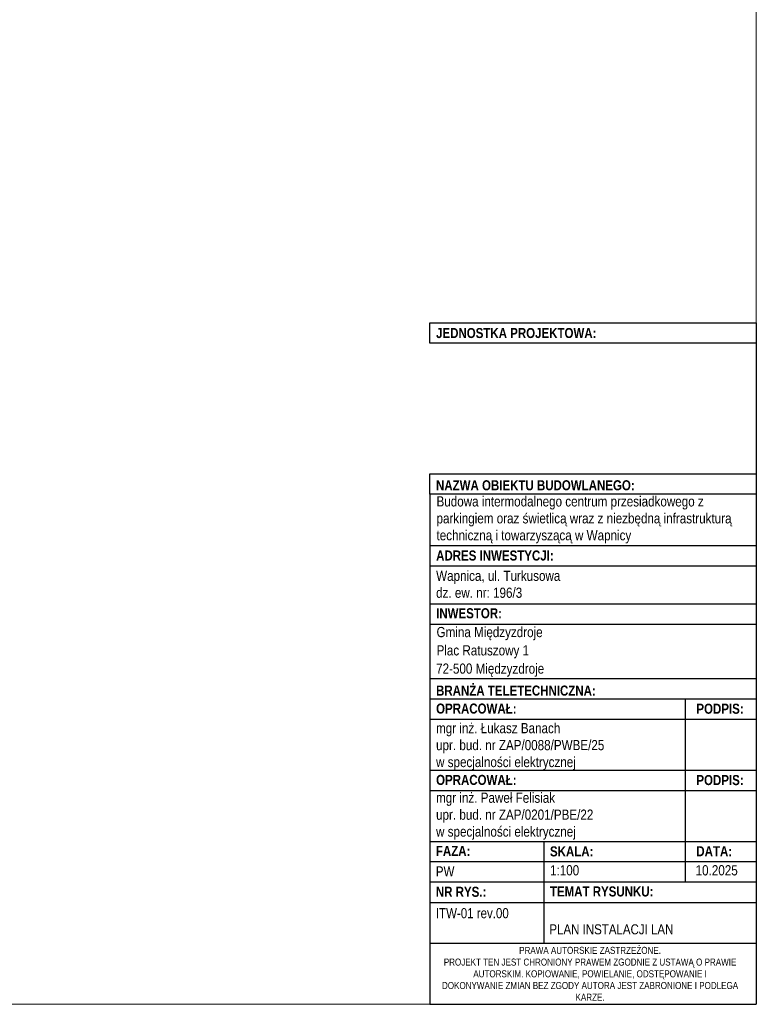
# Model space of a CAD drawing. Header units: metres. Extents: x 10441 to 19716, y -6570 to 1447.
# Tile 41 of 50: x 18266 to 19716, y -6570 to -4631. Entities that reach past the tile are written whole.
import ezdxf

# ---------------------------------------------------------------- set-up
doc = ezdxf.new("R2010")
doc.units = ezdxf.units.M
doc.header["$MEASUREMENT"] = 0
doc.layers.add('#elektryczne', color=8, linetype='Continuous', lineweight=20)
doc.layers.add('A_TABELKA', color=8, linetype='Continuous', lineweight=0)
doc.layers.add('2D - Rysunki i Obrazki', color=8, linetype='Continuous')
doc.styles.add('ARIAL', font='arial.ttf')
doc.styles.add('GENERATED_STYLE_1', font='arial.ttf')
doc.styles.add('GENERATED_STYLE_2', font='ARIALN.TTF')

msp = doc.modelspace()

# ---------------------------------------------------------------- linework, layer by layer
at = {"layer": '#elektryczne', "color": 0, "linetype": 'Continuous', "lineweight": 18}
msp.add_lwpolyline([(13875.9, -6570.3), (13875.9, -2470.3), (19715.9, -2470.3), (19715.9, -6570.3)], close=True, dxfattribs=at)
at = {"layer": '2D - Rysunki i Obrazki', "color": 0, "linetype": 'Continuous', "ltscale": 0.1}
for p, q in [((19715.9, -5228.6), (19715.9, -6570.3)), ((19073.5, -5565.6), (19073.5, -6570.3)), ((19073.6, -5666.7), (19715.9, -5666.7)), ((19073.6, -5706.8), (19715.9, -5706.8)), ((19073.6, -5781.6), (19716, -5781.6)), ((19073.6, -5821.8), (19715.9, -5821.8)), ((19073.6, -5928.5), (19716, -5928.5)), ((19073.6, -5928.5), (19716, -5928.5)), ((19073.6, -5968.7), (19715.9, -5968.7)), ((19575.8, -5968.7), (19575.8, -6329.4)), ((19073.6, -6008.8), (19715.9, -6008.8)), ((19073.6, -6109.2), (19715.9, -6109.2)), ((19073.6, -6109.2), (19715.9, -6109.2)), ((19073.6, -6109.2), (19715.9, -6109.2)), ((19073.6, -6149.3), (19715.9, -6149.3)), ((19073.6, -6149.3), (19715.9, -6149.3)), ((19073.6, -6249.7), (19715.9, -6249.7)), ((19073.6, -6249.7), (19715.9, -6249.7)), ((19073.6, -6249.7), (19715.9, -6249.7)), ((19073.6, -6249.7), (19715.9, -6249.7)), ((19297.7, -6249.7), (19297.7, -6449.9)), ((19073.6, -6289.3), (19715.9, -6289.3)), ((19073.6, -6329.4), (19715.9, -6329.4)), ((19297.7, -6329.3), (19297.7, -6449.8)), ((19073.5, -6369.5), (19715.9, -6369.5)), ((19073.5, -6449.8), (19715.9, -6449.8)), ((19073.5, -6449.8), (19715.9, -6449.8)), ((19073.5, -6570.3), (19715.9, -6570.3))]:
    msp.add_line(p, q, dxfattribs=at)
at = {"layer": '2D - Rysunki i Obrazki', "color": 0, "linetype": 'Continuous', "ltscale": 0.1, "flags": 128}
for points in [[(19073.6, -5228.6), (19715.9, -5228.6), (19715.9, -5268.7), (19073.6, -5268.7)], [(19073.5, -5525.5), (19715.9, -5525.5), (19715.9, -5565.6), (19073.5, -5565.6)]]:
    msp.add_lwpolyline(points, close=True, dxfattribs=at)

# ---------------------------------------------------------------- texts
at = {"layer": '2D - Rysunki i Obrazki', "color": 0, "linetype": 'Continuous', "attachment_point": 7}
for s, insert, char_height, style in [('\\A1;{\\fArial Narrow|b1|i0|c238|p34;JEDNOSTKA PROJEKTOWA:}', (19085.7, -5258.6), 19.765, 'GENERATED_STYLE_2'), ('\\A1;{\\fArial Narrow|b1|i0|c238|p34;NAZWA OBIEKTU BUDOWLANEGO:}', (19085.6, -5558.4), 19.765, 'GENERATED_STYLE_2'), ('\\A1;{\\fArial Narrow|b1|i0|c238|p34;ADRES INWESTYCJI:}', (19085.8, -5696.7), 19.765, 'GENERATED_STYLE_2'), ('{\\fArial Narrow|b0|i0|c238|p34;Wapnica, ul. Turkusowa\\Pdz. ew. nr: 196/3}', (19085.8, -5770.1), 20, 'GENERATED_STYLE_1'), ('\\A1;{\\fArial Narrow|b1|i0|c238|p34;INWESTOR:}', (19085.8, -5810.4), 19.765, 'GENERATED_STYLE_2'), ('\\pxl0.04167,sm1.07917;{\\fArial Narrow|b0|i0|c238|p34;Gmina Międzyzdroje\\PPlac Ratuszowy 1\\P\\pl0,s*;72-500 Międzyzdroje}', (19085.8, -5925.3), 20, 'GENERATED_STYLE_1'), ('\\A1;{\\fArial Narrow|b1|i0|c238|p34;BRANŻA TELETECHNICZNA:}', (19085.7, -5962.7), 19.765, 'GENERATED_STYLE_2'), ('\\A1;{\\fArial Narrow|b1|i0|c238|p34;OPRACOWAŁ:}', (19085.7, -5998.1), 19.765, 'GENERATED_STYLE_2'), ('\\A1;{\\fArial Narrow|b1|i0|c238|p34;PODPIS:}', (19598, -5998.4), 19.765, 'GENERATED_STYLE_2'), ('{\\fArial Narrow|b0|i0|c238|p34;mgr inż. Łukasz Banach\\Pupr. bud. nr ZAP/0088/PWBE/25\\Pw specjalności elektrycznej}', (19085.7, -6109.2), 20, 'GENERATED_STYLE_1'), ('\\A1;{\\fArial Narrow|b1|i0|c238|p34;OPRACOWAŁ:}', (19085.7, -6138.6), 19.765, 'GENERATED_STYLE_2'), ('\\A1;{\\fArial Narrow|b1|i0|c238|p34;PODPIS:}', (19598, -6138.9), 19.765, 'GENERATED_STYLE_2'), ('\\A1;{\\fArial Narrow|b1|i0|c238|p34;FAZA:}', (19085.3, -6278), 19.765, 'GENERATED_STYLE_2'), ('\\A1;{\\fArial Narrow|b1|i0|c238|p34;SKALA:}', (19309.9, -6279.3), 19.765, 'GENERATED_STYLE_2'), ('\\A1;{\\fArial Narrow|b1|i0|c238|p34;DATA:}', (19598, -6278.7), 19.765, 'GENERATED_STYLE_2'), ('\\A1;{\\fArial Narrow|b0|i0|c238|p34;1:100}', (19309.9, -6316.7), 20.044, 'GENERATED_STYLE_1'), ('\\A1;{\\fArial Narrow|b0|i0|c238|p34;10.2025}', (19596.5, -6316.7), 20.044, 'GENERATED_STYLE_1'), ('\\A1;{\\fArial Narrow|b1|i0|c238|p34;NR RYS.:}', (19085.3, -6358.9), 19.765, 'GENERATED_STYLE_2'), ('\\A1;{\\fArial Narrow|b1|i0|c238|p34;TEMAT RYSUNKU:}', (19309.8, -6358.2), 19.765, 'GENERATED_STYLE_2')]:
    msp.add_mtext(s, dxfattribs=dict(at, insert=insert, char_height=char_height, style=style))
at = {"layer": '2D - Rysunki i Obrazki', "color": 0, "linetype": 'Continuous', "attachment_point": 7, "style": 'GENERATED_STYLE_1'}
for s, insert, char_height, width in [('{\\fArial Narrow|b0|i0|c238|p34;Budowa intermodalnego centrum przesiadkowego z parkingiem oraz świetlicą wraz z niezbędną infrastrukturą techniczną i towarzyszącą w Wapnicy}', (19086.6, -5662.7), 20, 620.014), ('{\\fArial Narrow|b0|i0|c238|p34;mgr inż. Paweł Felisiak\\Pupr. bud. nr ZAP/0201/PBE/22\\Pw specjalności elektrycznej}', (19085.7, -6246.2), 20, 475.243), ('\\A1;{\\fArial Narrow|b0|i0|c238|p34;PW}', (19085.3, -6318.5), 19.765, 118.489)]:
    msp.add_mtext(s, dxfattribs=dict(at, insert=insert, char_height=char_height, width=width))
at = {"layer": 'A_TABELKA', "color": 0, "linetype": 'Continuous'}
for s, insert, char_height, width, attachment_point, style in [('\\A1;{\\fArial Narrow|b0|i0|c238|p34;ITW-01 rev.00}', (19085.3, -6401), 19.765, 165.642, 7, 'GENERATED_STYLE_1'), ('\\A1;{\\fArial Narrow|b0|i0|c238|p34;PLAN INSTALACJI LAN}', (19308.7, -6432.8), 19.765, 385.063, 7, 'GENERATED_STYLE_1'), ('{\\fArial Narrow|b0|i0|c238|p34;\\W1;PRAWA AUTORSKIE ZASTRZEŻONE.\\PPROJEKT TEN JEST CHRONIONY PRAWEM ZGODNIE Z USTAWĄ O PRAWIE AUTORSKIM. KOPIOWANIE, POWIELANIE, ODSTĘPOWANIE I DOKONYWANIE ZMIAN BEZ ZGODY AUTORA JEST ZABRONIONE I PODLEGA KARZE.}', (19388.8, -6510.2), 13.8353, 582.743, 5, 'ARIAL')]:
    msp.add_mtext(s, dxfattribs=dict(at, insert=insert, char_height=char_height, width=width, attachment_point=attachment_point, style=style))

doc.saveas('drawing.dxf')
